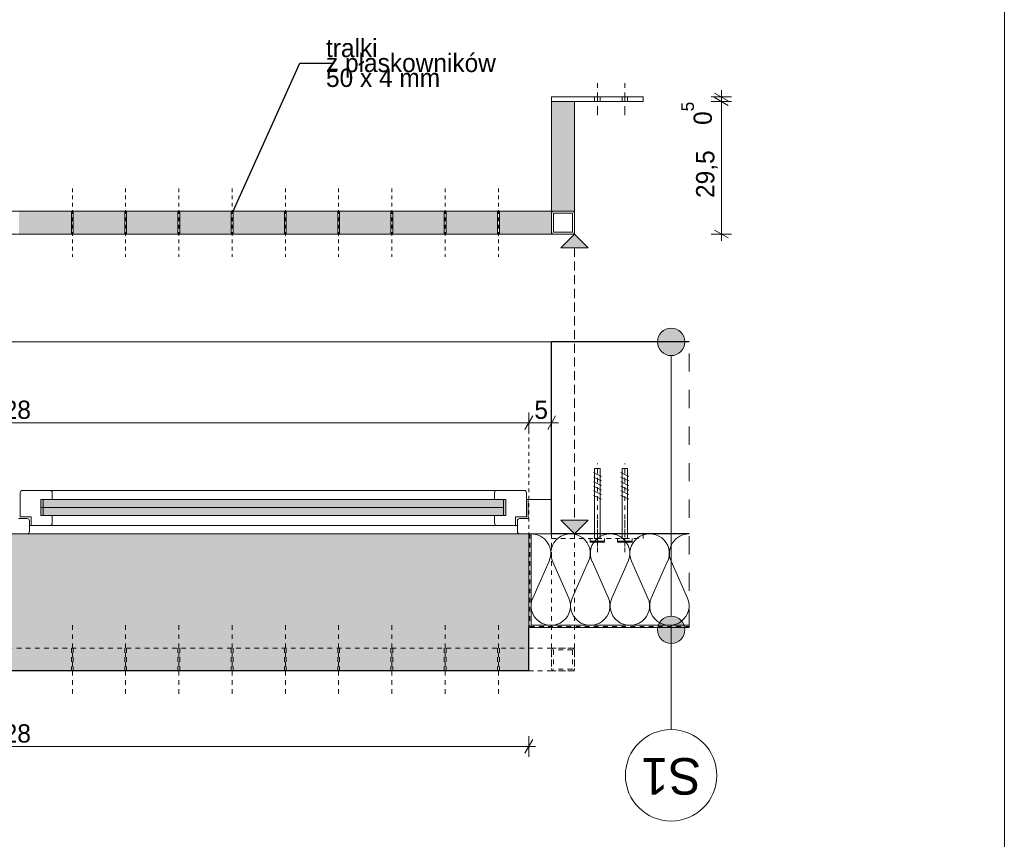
# Model space of a CAD drawing. Extents: x -93487 to -89412, y 100871 to 103816.
# Tile 14 of 15: x -90489 to -89412, y 102029 to 102926. Entities that reach past the tile are written whole.
import ezdxf

# ---------------------------------------------------------------- set-up
doc = ezdxf.new("R2010")
doc.units = 0
doc.header["$MEASUREMENT"] = 0
for name, pattern in [('Hidden Line', [10, 5, -5]), ('Hidden Line copy', [8, 4, -4]), ('Krawędzie ukryte', [15, 10, -5]), ('Przerywana', [40, 20, -20])]:
    doc.linetypes.add(name, pattern=pattern)
for name, color, linetype, lineweight in [('A-Opisy_Nr_Pióra__21', 7, 'Continuous', 13), ('Arch balustrady_Nr_Pióra__21', 7, 'Continuous', 13), ('Arch konstrukcja dachu_Nr_Pióra__21', 7, 'Continuous', 13), ('Arch opisy_Nr_Pióra__1', 7, 'Continuous', 25), ('Arch opisy_Nr_Pióra__21', 7, 'Continuous', 13), ('Arch stropy_Nr_Pióra__1', 7, 'Continuous', 25), ('Arch stropy_Nr_Pióra__21', 7, 'Continuous', 13), ('ARCH TABELA_Nr_Pióra__21', 7, 'Continuous', 13), ('Arch wyburzenia_Nr_Pióra__46', 5, 'Continuous', 13), ('Arch wykończenie_Nr_Pióra__21', 7, 'Continuous', 13), ('Arch wykończenie_Nr_Pióra__46', 5, 'Continuous', 13), ('Arch wymiary_Nr_Pióra__21', 7, 'Continuous', 13), ('arch wypelnienia_Nr_Pióra__21', 7, 'Continuous', 13), ('INWENT.ŚCIANY_Nr_Pióra__1', 7, 'Continuous', 25), ('INWENT.ŚCIANY_Nr_Pióra__21', 7, 'Continuous', 13)]:
    doc.layers.add(name, color=color, linetype=linetype, lineweight=lineweight)
for name, color, linetype, lineweight, true_color in [('Arch balustrady_Nr_Pióra__81', 7, 'Continuous', 13, 0x6a6a6a), ('Arch ocieplenie_Nr_Pióra__25', 7, 'Continuous', 15, 0x40a5ff), ('Arch okna_Nr_Pióra__4', 7, 'Continuous', 20, 0x029e21), ('Arch wykończenie_Nr_Pióra__81', 7, 'Continuous', 13, 0x6a6a6a)]:
    doc.layers.add(name, color=color, linetype=linetype, lineweight=lineweight, true_color=true_color)
for name, color, linetype in [('Arch ocieplenie', 7, 'Continuous'), ('Arch opisy', 7, 'Continuous'), ('Arch stropy', 7, 'Continuous'), ('Arch wymiary', 7, 'Continuous')]:
    doc.layers.add(name, color=color, linetype=linetype)
doc.styles.add('GENERATED_STYLE_1', font='txt')
doc.styles.add('GENERATED_STYLE_2', font='txt')
doc.styles.add('GENERATED_STYLE_4', font='txt')
doc.dimstyles.new('GENERATED_STYLE__1', dxfattribs={"dimtxt": 20, "dimasz": 11.4, "dimexe": 0.18, "dimexo": 0, "dimgap": 0.09, "dimtad": 1, "dimtih": 1, "dimtoh": 1, "dimdec": 0, "dimlfac": 0.1, "dimzin": 0, "dimdsep": 46, "dimtxsty": 'GENERATED_STYLE_1', "dimblk": 'ARROWHEAD_2', "dimblk1": 'ARROWHEAD_2', "dimblk2": 'ARROWHEAD_2', "dimcen": 0.09, "dimclrd": 7, "dimclre": 7, "dimclrt": 7, "dimazin": 0, "dimtfac": 1, "dimtdec": 4, "dimtmove": 0, "dimatfit": 3, "dimfxl": 0, "dimtolj": 1, "dimtzin": 0, "dimarcsym": 0})
doc.dimstyles.new('GENERATED_STYLE__4', dxfattribs={"dimtxt": 20, "dimasz": 11.4, "dimexe": 0.18, "dimexo": 0, "dimgap": 0.09, "dimtad": 1, "dimdec": 0, "dimlfac": 0.1, "dimzin": 0, "dimdsep": 46, "dimtxsty": 'GENERATED_STYLE_1', "dimblk": 'ARROWHEAD_2', "dimblk1": 'ARROWHEAD_2', "dimblk2": 'ARROWHEAD_2', "dimcen": 0.09, "dimclrd": 7, "dimclre": 7, "dimclrt": 7, "dimazin": 0, "dimtfac": 1, "dimtdec": 4, "dimtmove": 0, "dimatfit": 3, "dimfxl": 0, "dimtolj": 1, "dimtzin": 0, "dimarcsym": 0})
doc.dimstyles.new('GENERATED_STYLE__7', dxfattribs={"dimtxt": 0.18, "dimasz": 27.36, "dimexe": 0.18, "dimexo": 0.0625, "dimgap": 0.09, "dimtad": 0, "dimtih": 1, "dimtoh": 1, "dimdec": 4, "dimzin": 0, "dimdsep": 46, "dimcen": 0.09, "dimadec": 0, "dimazin": 0, "dimtfac": 1, "dimtdec": 4, "dimtmove": 0, "dimatfit": 3, "dimldrblk": 'ARROWHEAD_5', "dimfxl": 0, "dimtolj": 1, "dimtzin": 0, "dimarcsym": 0})

# ---------------------------------------------------------------- blocks, each defined once
blk = doc.blocks.new('Izolacja cieplna 14_21', base_point=(-89929.3, 102363.4))
at = {"layer": 'Arch ocieplenie_Nr_Pióra__25', "linetype": 'Continuous'}
for p, q in [((-89927.5, 102293.2), (-89909.5, 102333.6)), ((-89905.9, 102333.6), (-89887.9, 102293.2)), ((-89884.2, 102293.2), (-89866.3, 102333.6)), ((-89862.6, 102333.6), (-89844.7, 102293.2)), ((-89841, 102293.2), (-89823.1, 102333.6)), ((-89819.4, 102333.6), (-89801.5, 102293.2)), ((-89797.8, 102293.2), (-89779.9, 102333.6)), ((-89776.2, 102333.6), (-89758.2, 102293.2))]:
    blk.add_line(p, q, dxfattribs=at)
for centre, start_param, end_param in [((-89929.3, 102342.1), 5.870392, 7.853982), ((-89886.1, 102342.1), 5.870392, 9.837571), ((-89842.9, 102342.1), 5.870392, 9.837571), ((-89799.6, 102342.1), 5.870392, 9.837571), ((-89756.4, 102342.1), 1.570796, 3.554385), ((-89907.7, 102284.6), 2.728799, 6.695979), ((-89864.5, 102284.6), 2.728799, 6.695979), ((-89821.2, 102284.6), 2.728799, 6.695979), ((-89778, 102284.6), 2.728799, 6.695979)]:
    blk.add_ellipse(centre, major_axis=(21.6, 0), ratio=0.984398, start_param=start_param, end_param=end_param, dxfattribs=at)
blk = doc.blocks.new('Linia_2', base_point=(-89881.8, 102691.4))
at = {"layer": 'Arch stropy_Nr_Pióra__21', "linetype": 'Continuous'}
for points in [[(-89881.8, 102691.4), (-89866.8, 102676.4), (-89896.8, 102676.4)], [(-89881.8, 102363.4), (-89896.8, 102378.4), (-89866.8, 102378.4)]]:
    blk.add_hatch(color=256, dxfattribs=at).paths.add_polyline_path(points, flags=0)
for p, q in [((-89881.8, 102691.4), (-89896.8, 102676.4)), ((-89881.8, 102691.4), (-89866.8, 102676.4)), ((-89866.8, 102676.4), (-89896.8, 102676.4)), ((-89881.8, 102363.4), (-89896.8, 102378.4)), ((-89896.8, 102378.4), (-89866.8, 102378.4)), ((-89881.8, 102363.4), (-89866.8, 102378.4))]:
    blk.add_line(p, q, dxfattribs=at)
at = {"layer": 'Arch stropy_Nr_Pióra__21', "linetype": 'Krawędzie ukryte'}
blk.add_line((-89881.8, 102676.4), (-89881.8, 102378.4), dxfattribs=at)
blk = doc.blocks.new('Linia_7', base_point=(-89776.1, 102263.4))
at = {"layer": 'Arch opisy_Nr_Pióra__21', "linetype": 'Continuous'}
blk.add_line((-89776.1, 102263.4), (-89776.1, 102149.2), dxfattribs=at)
blk.add_circle((-89776.1, 102099.2), 50, dxfattribs=at)
blk = doc.blocks.new('Linia_8', base_point=(-89776.1, 102573.4))
at = {"layer": 'Arch opisy_Nr_Pióra__21', "linetype": 'Continuous'}
for points in [[(-89761.1, 102573.4), (-89762.3, 102579.1), (-89765.5, 102584), (-89770.4, 102587.2), (-89776.1, 102588.4), (-89781.9, 102587.2), (-89786.8, 102584), (-89790, 102579.1), (-89791.1, 102573.4), (-89790, 102567.6), (-89786.8, 102562.7), (-89781.9, 102559.5), (-89776.1, 102558.4), (-89770.4, 102559.5), (-89765.5, 102562.7), (-89762.3, 102567.6)], [(-89761.1, 102258.4), (-89762.3, 102264.1), (-89765.5, 102269), (-89770.4, 102272.2), (-89776.1, 102273.4), (-89781.9, 102272.2), (-89786.8, 102269), (-89790, 102264.1), (-89791.1, 102258.4), (-89790, 102252.6), (-89786.8, 102247.7), (-89781.9, 102244.5), (-89776.1, 102243.4), (-89770.4, 102244.5), (-89765.5, 102247.7), (-89762.3, 102252.6)]]:
    blk.add_hatch(color=256, dxfattribs=at).paths.add_polyline_path(points, flags=0)
blk.add_line((-89776.1, 102558.4), (-89776.1, 102273.4), dxfattribs=at)
for centre in [(-89776.1, 102573.4), (-89776.1, 102258.4)]:
    blk.add_circle(centre, 15, dxfattribs=at)
blk = doc.blocks.new('*D65')
at = {"layer": 'Arch wymiary_Nr_Pióra__21', "linetype": 'Continuous'}
for p, q in [((-89709.9, 102836.4), (-89732.4, 102836.4)), ((-89713.6, 102832.1), (-89728.6, 102840.7)), ((-89721.1, 102691.4), (-89721.1, 102836.4)), ((-89728.6, 102695.7), (-89713.6, 102687.1)), ((-89709.9, 102691.4), (-89732.4, 102691.4)), ((-89721.1, 102684.1), (-89721.1, 102691.4))]:
    blk.add_line(p, q, dxfattribs=at)
at = {"layer": 'Arch wymiary_Nr_Pióra__21', "char_height": 20, "attachment_point": 7, "rotation": 90}
for s, insert, style in [('{0\\A1{\\H0.7x;\\S5^  ;}}', (-89731.2, 102810.8), 'GENERATED_STYLE_2'), ('{29,5}', (-89725.1, 102730.9), 'GENERATED_STYLE_1')]:
    blk.add_mtext(s, dxfattribs=dict(at, insert=insert, style=style))
blk = doc.blocks.new('ARROWHEAD_2')
at = {"color": 0, "linetype": 'Continuous', "lineweight": 0}
for p, q in [((0, 0), (-1, 0)), ((-0.378, -0.655), (0.378, 0.655))]:
    blk.add_line(p, q, dxfattribs=at)
blk = doc.blocks.new('*D66')
at = {"layer": 'Arch wymiary_Nr_Pióra__21', "linetype": 'Continuous'}
for p, q in [((-89728.6, 102845.7), (-89713.6, 102837.1)), ((-89721.1, 102841.4), (-89721.1, 102848.7)), ((-89709.9, 102841.4), (-89732.4, 102841.4)), ((-89709.9, 102836.4), (-89732.4, 102836.4)), ((-89713.6, 102832.1), (-89728.6, 102840.7)), ((-89721.1, 102836.4), (-89721.1, 102841.4))]:
    blk.add_line(p, q, dxfattribs=at)
at = {"layer": 'Arch wymiary_Nr_Pióra__21', "char_height": 20, "attachment_point": 7, "rotation": 90}
for s, insert, style in [('{0\\A1{\\H0.7x;\\S5^  ;}}', (-89731.2, 102810.8), 'GENERATED_STYLE_2'), ('{29,5}', (-89725.1, 102730.9), 'GENERATED_STYLE_1')]:
    blk.add_mtext(s, dxfattribs=dict(at, insert=insert, style=style))
blk = doc.blocks.new('*D67')
at = {"layer": 'Arch wymiary_Nr_Pióra__21', "linetype": 'Continuous'}
for p, q in [((-91092.4, 102492.4), (-91101.1, 102477.4)), ((-91096.8, 102473.6), (-91096.8, 102496.1)), ((-91067.4, 102492.4), (-91076.1, 102477.4)), ((-91071.8, 102473.6), (-91071.8, 102496.1)), ((-91104.1, 102484.9), (-91096.8, 102484.9)), ((-91096.8, 102484.9), (-91071.8, 102484.9))]:
    blk.add_line(p, q, dxfattribs=at)
at = {"layer": 'Arch wymiary_Nr_Pióra__21', "char_height": 20, "attachment_point": 7, "style": 'GENERATED_STYLE_1'}
for s, insert in [('{5}', (-91090.7, 102488.9)), ('{228}', (-90521, 102488.9)), ('{5}', (-89925.7, 102488.9))]:
    blk.add_mtext(s, dxfattribs=dict(at, insert=insert))
blk = doc.blocks.new('*D68')
at = {"layer": 'Arch wymiary_Nr_Pióra__21', "linetype": 'Continuous'}
for p, q in [((-91067.4, 102492.4), (-91076.1, 102477.4)), ((-91071.8, 102473.6), (-91071.8, 102496.1)), ((-89927.4, 102492.4), (-89936.1, 102477.4)), ((-89931.8, 102473.6), (-89931.8, 102496.1)), ((-91071.8, 102484.9), (-89931.8, 102484.9))]:
    blk.add_line(p, q, dxfattribs=at)
at = {"layer": 'Arch wymiary_Nr_Pióra__21', "char_height": 20, "attachment_point": 7, "style": 'GENERATED_STYLE_1'}
for s, insert in [('{5}', (-91090.7, 102488.9)), ('{228}', (-90521, 102488.9)), ('{5}', (-89925.7, 102488.9))]:
    blk.add_mtext(s, dxfattribs=dict(at, insert=insert))
blk = doc.blocks.new('*D69')
at = {"layer": 'Arch wymiary_Nr_Pióra__21', "linetype": 'Continuous'}
for p, q in [((-89927.4, 102492.4), (-89936.1, 102477.4)), ((-89931.8, 102473.6), (-89931.8, 102496.1)), ((-89911.1, 102477.4), (-89902.4, 102492.4)), ((-89906.8, 102473.6), (-89906.8, 102496.1)), ((-89931.8, 102484.9), (-89906.8, 102484.9)), ((-89906.8, 102484.9), (-89899.4, 102484.9))]:
    blk.add_line(p, q, dxfattribs=at)
at = {"layer": 'Arch wymiary_Nr_Pióra__21', "char_height": 20, "attachment_point": 7, "style": 'GENERATED_STYLE_1'}
for s, insert in [('{5}', (-91090.7, 102488.9)), ('{228}', (-90521, 102488.9)), ('{5}', (-89925.7, 102488.9))]:
    blk.add_mtext(s, dxfattribs=dict(at, insert=insert))
blk = doc.blocks.new('*D72')
at = {"layer": 'Arch wymiary_Nr_Pióra__21', "linetype": 'Continuous'}
for p, q in [((-91067.4, 102138.3), (-91076.1, 102123.3)), ((-91071.8, 102119.6), (-91071.8, 102142.1)), ((-89936.1, 102123.3), (-89927.4, 102138.3)), ((-89931.8, 102119.6), (-89931.8, 102142.1)), ((-91079.1, 102130.8), (-91071.8, 102130.8)), ((-91071.8, 102130.8), (-89931.8, 102130.8)), ((-89931.8, 102130.8), (-89924.4, 102130.8))]:
    blk.add_line(p, q, dxfattribs=at)
at = {"layer": 'Arch wymiary_Nr_Pióra__21', "insert": (-90521, 102134.8), "char_height": 20, "attachment_point": 7, "style": 'GENERATED_STYLE_1'}
blk.add_mtext('{228}', dxfattribs=at)
blk = doc.blocks.new('ARROWHEAD_5')
at = {"color": 0, "linetype": 'Continuous', "lineweight": 0}
blk.add_line((0, 0), (-1, 0), dxfattribs=at)
blk.add_solid([(-1, 0.2679), (0, 0), (-1, -0.2679), (-1, 0.2679)], dxfattribs=at)

msp = doc.modelspace()

# ---------------------------------------------------------------- hatches: boundary and pattern name
at = {"layer": 'arch wypelnienia_Nr_Pióra__21', "linetype": 'Continuous'}
for points in [[(-89906.8, 102716.4), (-89881.8, 102716.4), (-89881.8, 102836.4), (-89906.8, 102836.4)], [(-90489.3, 102691.4), (-90432, 102691.4), (-90432, 102716.4), (-90489.3, 102716.4)], [(-90430, 102716.4), (-90430, 102691.4), (-90373.8, 102691.4), (-90373.8, 102716.4)], [(-90371.8, 102716.4), (-90371.8, 102691.4), (-90315.5, 102691.4), (-90315.5, 102716.4)], [(-90313.5, 102716.4), (-90313.5, 102691.4), (-90257.3, 102691.4), (-90257.3, 102716.4)], [(-90255.3, 102716.4), (-90255.3, 102691.4), (-90199, 102691.4), (-90199, 102716.4)], [(-90197, 102716.4), (-90197, 102691.4), (-90140.8, 102691.4), (-90140.8, 102716.4)], [(-90138.8, 102716.4), (-90138.8, 102691.4), (-90082.5, 102691.4), (-90082.5, 102716.4)], [(-90080.5, 102716.4), (-90080.5, 102691.4), (-90024.3, 102691.4), (-90024.3, 102716.4)], [(-90022.3, 102691.4), (-89966, 102691.4), (-89966, 102716.4), (-90022.3, 102716.4)], [(-89964, 102691.4), (-89906.8, 102691.4), (-89906.8, 102716.4), (-89964, 102716.4)]]:
    msp.add_hatch(color=256, dxfattribs=at).paths.add_polyline_path(points, flags=0)
at = {"layer": 'arch wypelnienia_Nr_Pióra__21', "linetype": 'Continuous', "lineweight": 0, "true_color": 0x000000}
for points in [[(-89956.8, 102383.4), (-90465.5, 102383.4), (-90465.5, 102400.9), (-89956.8, 102400.9)], [(-91071.8, 102213.4), (-89931.8, 102213.4), (-89931.8, 102363.4), (-91071.8, 102363.4)]]:
    msp.add_hatch(color=18, dxfattribs=at).paths.add_polyline_path(points, flags=0)

# ---------------------------------------------------------------- linework, layer by layer
at = {"layer": 'Arch balustrady_Nr_Pióra__21', "linetype": 'Krawędzie ukryte'}
for p, q in [((-89856.8, 102821.4), (-89856.8, 102856.4)), ((-89826.8, 102821.4), (-89826.8, 102856.4))]:
    msp.add_line(p, q, dxfattribs=at)
at = {"layer": 'Arch balustrady_Nr_Pióra__21', "linetype": 'Continuous'}
for p, q in [((-89906.8, 102841.4), (-89906.8, 102691.4)), ((-89906.8, 102841.4), (-89806.8, 102841.4)), ((-89906.8, 102836.4), (-89806.8, 102836.4)), ((-89881.8, 102836.4), (-89881.8, 102691.4)), ((-89859.8, 102836.4), (-89859.8, 102841.4)), ((-89853.8, 102836.4), (-89853.8, 102841.4)), ((-89829.8, 102836.4), (-89829.8, 102841.4)), ((-89823.8, 102836.4), (-89823.8, 102841.4)), ((-89806.8, 102836.4), (-89806.8, 102841.4)), ((-89906.8, 102716.4), (-91096.8, 102716.4)), ((-90432, 102716.4), (-90432, 102691.4)), ((-90430, 102716.4), (-90430, 102691.4)), ((-90373.8, 102716.4), (-90373.8, 102691.4)), ((-90371.8, 102716.4), (-90371.8, 102691.4)), ((-90315.5, 102716.4), (-90315.5, 102691.4)), ((-90313.5, 102716.4), (-90313.5, 102691.4)), ((-90257.3, 102716.4), (-90257.3, 102691.4)), ((-90255.3, 102716.4), (-90255.3, 102691.4)), ((-90199, 102716.4), (-90199, 102691.4)), ((-90197, 102716.4), (-90197, 102691.4)), ((-90140.8, 102716.4), (-90140.8, 102691.4)), ((-90138.8, 102716.4), (-90138.8, 102691.4)), ((-90082.5, 102716.4), (-90082.5, 102691.4)), ((-90080.5, 102716.4), (-90080.5, 102691.4)), ((-90024.3, 102716.4), (-90024.3, 102691.4)), ((-90022.3, 102716.4), (-90022.3, 102691.4)), ((-89966, 102716.4), (-89966, 102691.4)), ((-89964, 102716.4), (-89964, 102691.4)), ((-89881.8, 102716.4), (-89906.8, 102716.4)), ((-89906.8, 102691.4), (-91096.8, 102691.4)), ((-89906.8, 102691.4), (-89881.8, 102691.4))]:
    msp.add_line(p, q, dxfattribs=at)
at = {"layer": 'Arch balustrady_Nr_Pióra__21', "linetype": 'Hidden Line copy'}
for p, q in [((-90431, 102741.4), (-90431, 102666.4)), ((-90372.8, 102741.4), (-90372.8, 102666.4)), ((-90314.5, 102741.4), (-90314.5, 102666.4)), ((-90256.3, 102741.4), (-90256.3, 102666.4)), ((-90198, 102741.4), (-90198, 102666.4)), ((-90139.8, 102741.4), (-90139.8, 102666.4)), ((-90081.5, 102741.4), (-90081.5, 102666.4)), ((-90023.3, 102741.4), (-90023.3, 102666.4)), ((-89965, 102741.4), (-89965, 102666.4)), ((-89931.8, 102484.9), (-89931.8, 102363.4))]:
    msp.add_line(p, q, dxfattribs=at)
at = {"layer": 'Arch balustrady_Nr_Pióra__81', "linetype": 'Hidden Line'}
for p, q in [((-89856.8, 102343.4), (-89856.8, 102378.4)), ((-89826.8, 102343.4), (-89826.8, 102378.4)), ((-89906.8, 102363.4), (-89906.8, 102213.4)), ((-89906.8, 102363.4), (-89806.8, 102363.4)), ((-89906.8, 102358.4), (-89806.8, 102358.4)), ((-89881.8, 102363.4), (-89881.8, 102213.4)), ((-89859.8, 102358.4), (-89859.8, 102363.4)), ((-89853.8, 102358.4), (-89853.8, 102363.4)), ((-89829.8, 102358.4), (-89829.8, 102363.4)), ((-89823.8, 102358.4), (-89823.8, 102363.4)), ((-89806.8, 102358.4), (-89806.8, 102363.4)), ((-90431, 102263.4), (-90431, 102188.4)), ((-90372.8, 102263.4), (-90372.8, 102188.4)), ((-90314.5, 102263.4), (-90314.5, 102188.4)), ((-90256.3, 102263.4), (-90256.3, 102188.4)), ((-90198, 102263.4), (-90198, 102188.4)), ((-90139.8, 102263.4), (-90139.8, 102188.4)), ((-90081.5, 102263.4), (-90081.5, 102188.4)), ((-90023.3, 102263.4), (-90023.3, 102188.4)), ((-89965, 102263.4), (-89965, 102188.4)), ((-89906.8, 102238.4), (-91096.8, 102238.4)), ((-90432, 102238.4), (-90432, 102213.4)), ((-90430, 102238.4), (-90430, 102213.4)), ((-90373.8, 102238.4), (-90373.8, 102213.4)), ((-90371.8, 102238.4), (-90371.8, 102213.4)), ((-90315.5, 102238.4), (-90315.5, 102213.4)), ((-90313.5, 102238.4), (-90313.5, 102213.4)), ((-90257.3, 102238.4), (-90257.3, 102213.4)), ((-90255.3, 102238.4), (-90255.3, 102213.4)), ((-90199, 102238.4), (-90199, 102213.4)), ((-90197, 102238.4), (-90197, 102213.4)), ((-90140.8, 102238.4), (-90140.8, 102213.4)), ((-90138.8, 102238.4), (-90138.8, 102213.4)), ((-90082.5, 102238.4), (-90082.5, 102213.4)), ((-90080.5, 102238.4), (-90080.5, 102213.4)), ((-90024.3, 102238.4), (-90024.3, 102213.4)), ((-90022.3, 102238.4), (-90022.3, 102213.4)), ((-89966, 102238.4), (-89966, 102213.4)), ((-89964, 102238.4), (-89964, 102213.4)), ((-89881.8, 102238.4), (-89906.8, 102238.4)), ((-89906.8, 102213.4), (-91096.8, 102213.4)), ((-89906.8, 102213.4), (-89881.8, 102213.4))]:
    msp.add_line(p, q, dxfattribs=at)
at = {"layer": 'Arch konstrukcja dachu_Nr_Pióra__21', "linetype": 'Continuous'}
for p, q in [((-89859.8, 102358.4), (-89859.8, 102434.8)), ((-89859.8, 102434.8), (-89853.8, 102434.8)), ((-89853.8, 102358.4), (-89853.8, 102434.8)), ((-89829.8, 102358.4), (-89829.8, 102434.8)), ((-89829.8, 102434.8), (-89823.8, 102434.8)), ((-89823.8, 102358.4), (-89823.8, 102434.8)), ((-89852.4, 102426.3), (-89861.1, 102430.4)), ((-89852.4, 102421.3), (-89861.1, 102425.4)), ((-89822.4, 102426.3), (-89831.1, 102430.4)), ((-89822.4, 102421.3), (-89831.1, 102425.4)), ((-89852.4, 102416.3), (-89861.1, 102420.4)), ((-89852.4, 102411.3), (-89861.1, 102415.4)), ((-89822.4, 102416.3), (-89831.1, 102420.4)), ((-89822.4, 102411.3), (-89831.1, 102415.4)), ((-89852.4, 102406.3), (-89861.1, 102410.4)), ((-89852.4, 102401.3), (-89861.1, 102405.4)), ((-89822.4, 102406.3), (-89831.1, 102410.4)), ((-89822.4, 102401.3), (-89831.1, 102405.4)), ((-89864.8, 102358.4), (-89864.8, 102355.4)), ((-89860.3, 102358.4), (-89853.3, 102358.4)), ((-89848.8, 102358.4), (-89848.8, 102355.4)), ((-89834.8, 102358.4), (-89834.8, 102355.4)), ((-89830.3, 102358.4), (-89823.3, 102358.4)), ((-89818.8, 102358.4), (-89818.8, 102355.4)), ((-89864.8, 102355.4), (-89848.8, 102355.4)), ((-89864.8, 102355.4), (-89864.8, 102354.4)), ((-89864.8, 102354.4), (-89848.8, 102354.4)), ((-89848.8, 102354.4), (-89848.8, 102355.4)), ((-89834.8, 102355.4), (-89818.8, 102355.4)), ((-89834.8, 102355.4), (-89834.8, 102354.4)), ((-89834.8, 102354.4), (-89818.8, 102354.4)), ((-89818.8, 102354.4), (-89818.8, 102355.4))]:
    msp.add_line(p, q, dxfattribs=at)
at = {"layer": 'Arch konstrukcja dachu_Nr_Pióra__21', "linetype": 'Hidden Line'}
for p, q in [((-89856.8, 102349.6), (-89856.8, 102440.4)), ((-89826.8, 102349.6), (-89826.8, 102440.4))]:
    msp.add_line(p, q, dxfattribs=at)
at = {"layer": 'Arch okna_Nr_Pióra__4', "linetype": 'Continuous'}
for p, q in [((-90488, 102408.4), (-90488, 102382.1)), ((-90485.5, 102410.9), (-90455.5, 102410.9)), ((-89966.8, 102410.9), (-90455.5, 102410.9)), ((-90453, 102408.4), (-90453, 102400.9)), ((-89969.3, 102408.4), (-89969.3, 102400.9)), ((-89936.8, 102410.9), (-89966.8, 102410.9)), ((-89934.3, 102408.4), (-89934.3, 102382.1)), ((-89969.3, 102400.9), (-90465.5, 102400.9)), ((-90453, 102400.9), (-90465.5, 102400.9)), ((-90465.5, 102400.9), (-90465.5, 102383.4)), ((-89959.3, 102392.1), (-90465.5, 102392.1)), ((-90463, 102400.9), (-90463, 102383.4)), ((-89969.3, 102400.9), (-89956.8, 102400.9)), ((-89959.3, 102400.9), (-89959.3, 102383.4)), ((-89956.8, 102400.9), (-89956.8, 102383.4)), ((-89906.8, 102400.9), (-89934.3, 102400.9)), ((-89932.3, 102400.9), (-89932.3, 102380.1)), ((-89906.8, 102400.9), (-89906.8, 102363.4)), ((-90490, 102380.1), (-90480.5, 102380.1)), ((-90488, 102382.1), (-90476, 102382.1)), ((-90476, 102382.1), (-90476, 102372.7)), ((-89969.3, 102383.4), (-90465.5, 102383.4)), ((-90465.5, 102383.4), (-90453, 102383.4)), ((-90453, 102375.2), (-90453, 102383.4)), ((-89969.3, 102375.2), (-89969.3, 102383.4)), ((-89956.8, 102383.4), (-89969.3, 102383.4)), ((-89934.3, 102382.1), (-89946.3, 102382.1)), ((-89946.3, 102382.1), (-89946.3, 102372.7)), ((-89932.3, 102380.1), (-89941.8, 102380.1)), ((-90478, 102377.6), (-90478, 102365.9)), ((-90478, 102372.7), (-90455.5, 102372.7)), ((-89966.8, 102372.7), (-90455.5, 102372.7)), ((-89944.3, 102372.7), (-89966.8, 102372.7)), ((-89944.3, 102377.6), (-89944.3, 102365.9)), ((-90480.5, 102363.4), (-90523, 102363.4)), ((-89941.8, 102363.4), (-90480.5, 102363.4)), ((-89906.8, 102363.4), (-89941.8, 102363.4))]:
    msp.add_line(p, q, dxfattribs=at)
for centre, start, end in [((-90485.5, 102408.4), 90, 180), ((-90455.5, 102408.4), 0, 90), ((-89966.8, 102408.4), 90, 180), ((-89936.8, 102408.4), 0, 90), ((-90480.5, 102377.6), 0, 90), ((-89941.8, 102377.6), 90, 180), ((-90455.5, 102375.2), 270, 0), ((-89966.8, 102375.2), 180, 270), ((-90480.5, 102365.9), 270, 0), ((-89941.8, 102365.9), 180, 270)]:
    msp.add_arc(centre, 2.5, start, end, dxfattribs=at)
at = {"layer": 'Arch stropy_Nr_Pióra__1', "linetype": 'Continuous'}
for q in [(-89931.8, 102260.9), (-91071.8, 102213.4)]:
    msp.add_line((-89931.8, 102213.4), q, dxfattribs=at)
at = {"layer": 'Arch stropy_Nr_Pióra__21', "linetype": 'Continuous'}
msp.add_line((-89906.8, 102573.4), (-91096.8, 102573.4), dxfattribs=at)
at = {"layer": 'ARCH TABELA_Nr_Pióra__21', "linetype": 'Continuous'}
msp.add_line((-89411.6, 103766.4), (-89411.6, 100921.4), dxfattribs=at)
at = {"layer": 'Arch wyburzenia_Nr_Pióra__46', "linetype": 'Continuous'}
for p, q in [((-89929.3, 102363.4), (-89929.3, 102263.4)), ((-89929.3, 102263.4), (-89756.4, 102263.4))]:
    msp.add_line(p, q, dxfattribs=at)
at = {"layer": 'Arch wykończenie_Nr_Pióra__21', "linetype": 'Continuous'}
for p, q in [((-89906.8, 102714), (-89906.8, 102693.8)), ((-89904.8, 102713.9), (-89904.8, 102693.9)), ((-89884.2, 102716.4), (-89904.4, 102716.4)), ((-89884.3, 102714.4), (-89904.3, 102714.4)), ((-89883.8, 102713.9), (-89883.8, 102693.9)), ((-89881.8, 102714), (-89881.8, 102693.8)), ((-89884.3, 102693.4), (-89904.3, 102693.4)), ((-89884.2, 102691.4), (-89904.4, 102691.4)), ((-89931.8, 102363.4), (-89931.8, 102260.9)), ((-89931.8, 102260.9), (-89756.4, 102260.9))]:
    msp.add_line(p, q, dxfattribs=at)
for centre, radius, start, end in [((-89904.4, 102714), 2.4, 90, 180), ((-89904.3, 102713.9), 0.5, 90, 180), ((-89884.3, 102713.9), 0.5, 0, 90), ((-89884.2, 102714), 2.4, 0, 90), ((-89904.4, 102693.8), 2.4, 180, 270), ((-89904.3, 102693.9), 0.5, 180, 270), ((-89884.3, 102693.9), 0.5, 270, 0), ((-89884.2, 102693.8), 2.4, 270, 0)]:
    msp.add_arc(centre, radius, start, end, dxfattribs=at)
at = {"layer": 'Arch wykończenie_Nr_Pióra__46', "linetype": 'Continuous'}
for p, q in [((-89929.3, 102363.4), (-89929.3, 102263.4)), ((-89929.3, 102263.4), (-89756.4, 102263.4))]:
    msp.add_line(p, q, dxfattribs=at)
at = {"layer": 'Arch wykończenie_Nr_Pióra__81', "linetype": 'Hidden Line'}
for p, q in [((-89906.8, 102236), (-89906.8, 102215.8)), ((-89904.8, 102235.9), (-89904.8, 102215.9)), ((-89884.2, 102238.4), (-89904.4, 102238.4)), ((-89884.3, 102236.4), (-89904.3, 102236.4)), ((-89883.8, 102235.9), (-89883.8, 102215.9)), ((-89881.8, 102236), (-89881.8, 102215.8)), ((-89884.2, 102213.4), (-89904.4, 102213.4)), ((-89884.3, 102215.4), (-89904.3, 102215.4))]:
    msp.add_line(p, q, dxfattribs=at)
for centre, radius, start, end in [((-89904.4, 102236), 2.4, 90, 180), ((-89904.3, 102235.9), 0.5, 90, 180), ((-89884.3, 102235.9), 0.5, 0, 90), ((-89884.2, 102236), 2.4, 0, 90), ((-89904.4, 102215.8), 2.4, 180, 270), ((-89904.3, 102215.9), 0.5, 180, 270), ((-89884.3, 102215.9), 0.5, 270, 0), ((-89884.2, 102215.8), 2.4, 270, 0)]:
    msp.add_arc(centre, radius, start, end, dxfattribs=at)
at = {"layer": 'INWENT.ŚCIANY_Nr_Pióra__1', "linetype": 'Continuous'}
for p, q in [((-89756.4, 102573.4), (-89906.8, 102573.4)), ((-89906.8, 102363.4), (-89906.8, 102573.4)), ((-89756.4, 102363.4), (-89906.8, 102363.4))]:
    msp.add_line(p, q, dxfattribs=at)
at = {"layer": 'INWENT.ŚCIANY_Nr_Pióra__21', "linetype": 'Przerywana'}
msp.add_line((-89756.4, 102260.9), (-89756.4, 102573.4), dxfattribs=at)
at = {"layer": 'INWENT.ŚCIANY_Nr_Pióra__21', "linetype": 'Hidden Line'}
for p, q in [((-89930.5, 102363.4), (-89930.5, 102262.1)), ((-89930.5, 102262.1), (-89756.4, 102262.1))]:
    msp.add_line(p, q, dxfattribs=at)

# ---------------------------------------------------------------- block references
at = {"layer": 'Arch ocieplenie', "color": 104, "linetype": 'Continuous', "lineweight": 20, "true_color": 0x029e21}
msp.add_blockref('Izolacja cieplna 14_21', (-89929.3, 102363.4), dxfattribs=at)
at = {"layer": 'Arch opisy', "linetype": 'Continuous'}
for name, p in [('Linia_8', (-89776.1, 102573.4)), ('Linia_7', (-89776.1, 102263.4))]:
    msp.add_blockref(name, p, dxfattribs=at)
at = {"layer": 'Arch stropy', "linetype": 'Krawędzie ukryte'}
msp.add_blockref('Linia_2', (-89881.8, 102691.4), dxfattribs=at)

# ---------------------------------------------------------------- texts
at = {"layer": 'A-Opisy_Nr_Pióra__21', "linetype": 'Continuous', "insert": (-90153.6, 102878.5), "char_height": 20, "width": 181.083, "attachment_point": 4, "line_spacing_factor": 0.489167, "style": 'GENERATED_STYLE_4'}
msp.add_mtext('{tralki\\Pz płaskowników \\P50 x 4 mm}', dxfattribs=at)
at = {"layer": 'Arch opisy_Nr_Pióra__1', "linetype": 'Continuous', "insert": (-89776.1, 102078.1), "char_height": 40, "attachment_point": 2, "rotation": 180, "style": 'GENERATED_STYLE_4'}
msp.add_mtext('{S1}', dxfattribs=at)

# ---------------------------------------------------------------- dimensions: what is measured, and where the dimension line sits
at = {"layer": 'Arch wymiary', "linetype": 'Continuous'}
dim = msp.add_linear_dim(base=(-89721.1, 102691.4), p1=(-89924.1, 102691.4), p2=(-89886.8, 102836.4), angle=90, text='29,5', dimstyle='GENERATED_STYLE__4', dxfattribs=at)
dim.commit()
dim.dimension.update_dxf_attribs({"geometry": '*D65', "text_midpoint": (-89735.1, 102757.5)})
dim = msp.add_linear_dim(base=(-89721.1135486, 102691.4107851), p1=(-89886.8306351, 102836.4117114), p2=(-89803.4652857, 102841.4117114), angle=90, dimstyle='GENERATED_STYLE__4', dxfattribs=at)
dim.commit()
dim.dimension.update_dxf_attribs({"geometry": '*D66', "text_midpoint": (-89735.1135486, 102838.4401116)})
for base, p1, p2, text, picture, middle in [((-91096.8, 102484.9), (-91096.8, 102363.4), (-91071.8, 102355.2), '5', '*D67', (-91083.1, 102498.9)), ((-91096.8, 102484.9), (-91071.8, 102355.2), (-89931.8, 102213.4), '228', '*D68', (-90498.2, 102498.9)), ((-91096.8, 102484.9), (-89931.8, 102213.4), (-89906.8, 102382.1), '5', '*D69', (-89918.1, 102498.9)), ((-91071.8, 102130.8), (-91071.8, 102213.4), (-89931.8, 102213.4), '228', '*D72', (-90498.2, 102144.8))]:
    dim = msp.add_linear_dim(base=base, p1=p1, p2=p2, text=text, dimstyle='GENERATED_STYLE__1', dxfattribs=at)
    dim.commit()
    dim.dimension.update_dxf_attribs({"geometry": picture, "text_midpoint": middle})

# ---------------------------------------------------------------- leaders
at = {"layer": 'A-Opisy_Nr_Pióra__21', "linetype": 'Continuous', "annotation_type": 0, "has_hookline": 1, "hookline_direction": 1, "text_width": 198.1}
msp.add_leader([(-90255.3, 102716.4), (-90182.4, 102878.5), (-90144.6, 102878.5)], dimstyle='GENERATED_STYLE__7', dxfattribs=at)

doc.saveas('drawing.dxf')
